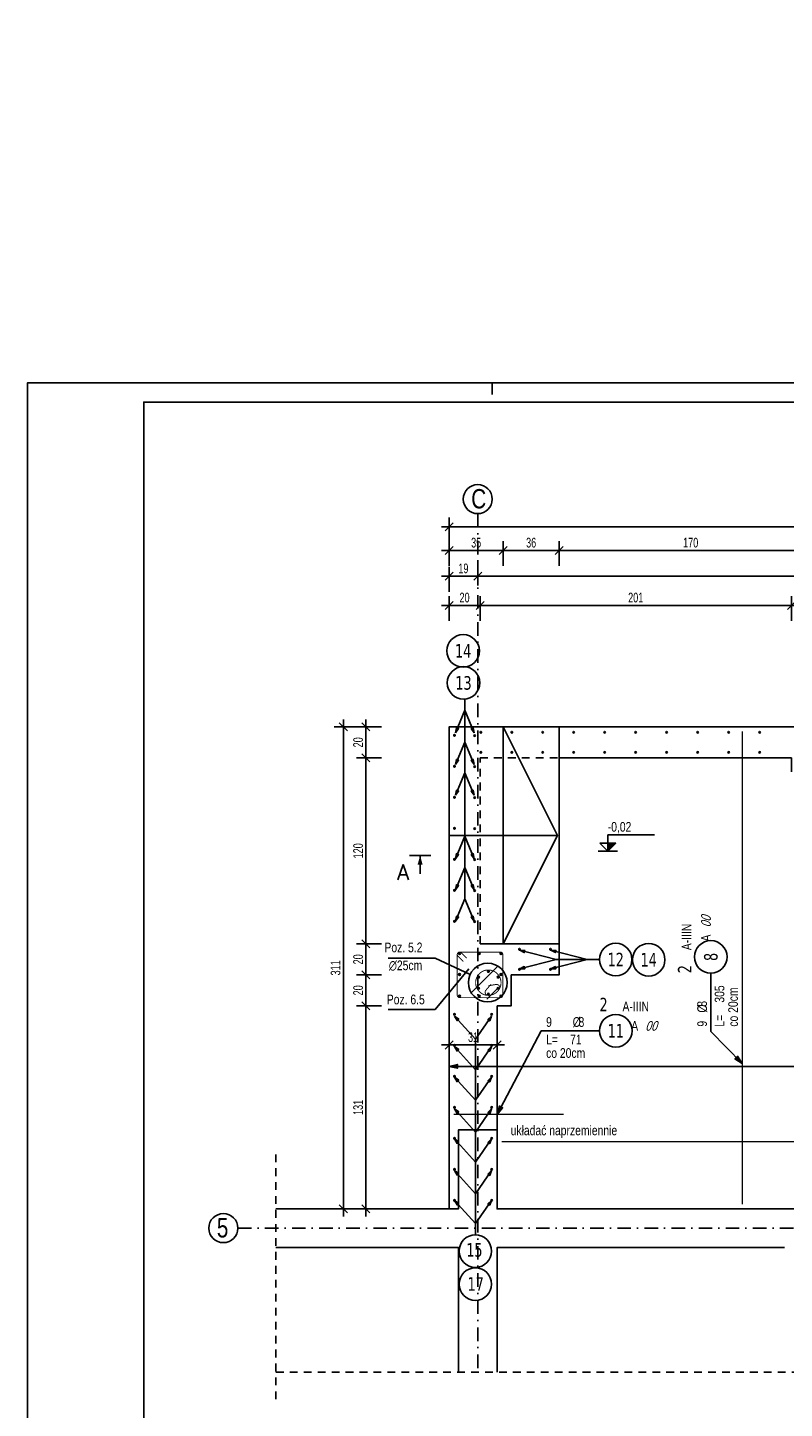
# Model space of a CAD drawing. Header units: millimetres. Extents: x 794 to 22817, y 194 to 7636.
# Tile 6 of 16: x 794 to 1282, y 1380 to 2271. Entities that reach past the tile are written whole.
import ezdxf
from ezdxf.enums import TextEntityAlignment as Align

# ---------------------------------------------------------------- set-up
doc = ezdxf.new("R2010")
doc.units = ezdxf.units.MM
doc.header["$LTSCALE"] = 25
doc.linetypes.add('MO', pattern=[0.7, 0.35, -0.17, 0.01, -0.17])
doc.linetypes.add('MP', pattern=[0.36, 0.2, -0.16])
for name, color, linetype in [('BA_kot', 7, 'Continuous'), ('BA_pdz', 2, 'Continuous'), ('BA_ram', 2, 'Continuous'), ('BA_szr', 1, 'Continuous'), ('BA_txg', 3, 'Continuous'), ('BA_txs', 2, 'Continuous'), ('BA_wis', 2, 'Continuous'), ('BA_wym', 1, 'Continuous'), ('BD_osm', 1, 'MO'), ('BD_txs', 2, 'Continuous'), ('BD_wic', 1, 'Continuous'), ('BD_wig', 3, 'Continuous'), ('BD_wis', 2, 'Continuous'), ('BZ_odn', 1, 'Continuous'), ('BZ_opi1', 7, 'Continuous'), ('BZ_opi2', 4, 'Continuous'), ('BZ_P_prz', 4, 'Continuous'), ('BZ_P_strz', 3, 'Continuous'), ('BZ_P_wid', 3, 'Continuous'), ('BZ_pom', 6, 'Continuous'), ('BZ_wym', 1, 'Continuous')]:
    doc.layers.add(name, color=color, linetype=linetype)
doc.styles.add('BIKTBG', font='tahoma.ttf', dxfattribs={"width": 0.85})
doc.styles.add('BIKTG', font='bikromsw.shx', dxfattribs={"width": 0.8})
doc.styles.add('BIKTS', font='bikromsw.shx', dxfattribs={"width": 0.8})
doc.styles.add('BIKWYM', font='bikromsw.shx', dxfattribs={"width": 0.7})
doc.styles.add('ROMANC', font='simplex.shx', dxfattribs={"width": 0.9})
doc.dimstyles.new('BA_KR_25_cm', dxfattribs={"dimscale": 0.25, "dimtxt": 25, "dimasz": 1.666667, "dimexe": 24, "dimexo": 0, "dimgap": 0, "dimtad": 0, "dimdec": 1, "dimrnd": 0.5, "dimzin": 9, "dimdsep": 46, "dimtxsty": 'BIKWYM', "dimblk": 'WYM-KR', "dimcen": 0, "dimdle": 20, "dimclrd": 256, "dimclre": 256, "dimclrt": 7, "dimadec": 0, "dimazin": 0, "dimtfac": 0.033333, "dimtdec": 1, "dimtmove": 0, "dimatfit": 3, "dimldrblk": 'WYM-KR', "dimfxl": 1, "dimtvp": 0.8, "dimtolj": 1, "dimarcsym": 0})
doc.dimstyles.new('BA_ST_25_cm', dxfattribs={"dimscale": 0.25, "dimtxt": 25, "dimasz": 1.666667, "dimexe": 24, "dimexo": 0, "dimgap": 0, "dimtad": 0, "dimdec": 1, "dimrnd": 0.5, "dimdsep": 46, "dimtxsty": 'BIKWYM', "dimblk": 'WYM-ST', "dimcen": 0, "dimdle": 20, "dimclrd": 256, "dimclre": 256, "dimclrt": 7, "dimadec": 0, "dimazin": 0, "dimtfac": 0.033333, "dimtdec": 1, "dimtix": 1, "dimtmove": 2, "dimatfit": 3, "dimldrblk": 'WYM-ST', "dimfxl": 1, "dimtvp": 0.8, "dimtolj": 1, "dimtzin": 0, "dimarcsym": 0})
doc.dimstyles.new('BZ_ST_25_cm', dxfattribs={"dimscale": 0.25, "dimtxt": 25, "dimasz": 1.666667, "dimexe": 24, "dimexo": 0, "dimgap": 0, "dimtad": 0, "dimdec": 1, "dimrnd": 0.5, "dimdsep": 46, "dimtxsty": 'BIKWYM', "dimblk": 'WYM-ST', "dimcen": 0, "dimdle": 20, "dimclrd": 256, "dimclre": 256, "dimclrt": 7, "dimadec": 0, "dimazin": 0, "dimtfac": 0.033333, "dimtdec": 1, "dimtix": 1, "dimtmove": 2, "dimatfit": 2, "dimldrblk": 'WYM-ST', "dimfxl": 1, "dimtvp": 0.8, "dimtolj": 1, "dimtzin": 0, "dimarcsym": 0})

# ---------------------------------------------------------------- blocks, each defined once
blk = doc.blocks.new('WYM-ST')
blk.add_hatch(color=256).paths.add_polyline_path([(-13, 2.9), (0, 0), (-13, -2.9)])
blk.add_lwpolyline([(0, 0), (-13, 2.9), (-13, -2.9), (0, 0)])
blk = doc.blocks.new('*D32')
at = {"layer": 'BZ_odn', "lineweight": -2}
blk.add_line((1306.48, 1600.72), (1066.31, 1600.72), dxfattribs=at)
at = {"layer": 'Defpoints', "color": 0}
for p in [(1065.89, 1600.72), (1065.89, 1600.72), (1306.89, 1600.72)]:
    blk.add_point(p, dxfattribs=at)
at = {"layer": 'BZ_odn', "lineweight": -2, "xscale": 0.4166666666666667, "yscale": 0.4166666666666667, "zscale": 0.4166666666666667, "rotation": 180}
blk.add_blockref('WYM-ST', (1065.89, 1600.72), dxfattribs=at)
at = {"layer": 'BZ_odn', "lineweight": -2, "xscale": 0.4166666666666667, "yscale": 0.4166666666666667, "zscale": 0.4166666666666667}
blk.add_blockref('WYM-ST', (1306.89, 1600.72), dxfattribs=at)
blk = doc.blocks.new('bik_BlkOpPret', base_point=(1524.45, 7050.26))
at = {"layer": 'BZ_opi1', "style": 'BIKTS', "width": 0.6}
for tag, p in [('SZTUK', (1533.83, 7057.76)), ('PRZEDR_FI', (1554.72, 7057.76)), ('PRZEKROJ', (1563.29, 7057.76)), ('PRZEDR_L', (1533.83, 7024.01)), ('DLUGOSC', (1568.65, 7024.01)), ('UWAGA', (1533.83, 6997.76))]:
    blk.add_attdef(tag, p, '', height=18.75, dxfattribs=at)
at = {"layer": 'BZ_opi2', "style": 'BIKTBG', "width": 0.6}
blk.add_attdef('NUMER', text='', height=26.25, dxfattribs=at).set_placement((1620.77, 7050.26), align=Align.MIDDLE_CENTER)
at = {"layer": 'BZ_pom', "width": 0.6}
for tag, p, height, style in [('POZYCJA', (1589.27, 7087.76), 26.25, 'BIKTBG'), ('GATUNEK', (1630.22, 7087.76), 18.75, 'BIKTS'), ('METODA_L', (1639.09, 7050.26), 18.75, 'BIKTS'), ('EURO_KOD', (1663.74, 7050.26), 18.75, 'BIKTS')]:
    blk.add_attdef(tag, p, '', height=height, dxfattribs=dict(at, style=style))
at = {"layer": 'BZ_wym', "width": 0.6}
for tag, p, height, style, flags in [('PRZEDR_NR', (1533.83, 6969.63), 26.25, 'BIKTBG', 1), ('PRZEDR_SZT', (1533.83, 6941.51), 18.75, 'BIKTS', 1), ('TYP_PRETA', (1533.83, 6913.38), 18.75, 'BIKTS', 3), ('EURO_KOD_SEGMENTY', (1567.58, 6885.26), 18.75, 'BIKTS', 3), ('HAK_1', (1533.83, 6857.13), 18.75, 'BIKTS', 3), ('HAK_2', (1533.83, 6829.01), 18.75, 'BIKTS', 3), ('ID', (1533.83, 6800.88), 18.75, 'BIKTS', 3), ('ID_C', (1533.83, 6772.76), 18.75, 'BIKTS', 3), ('b_atr_0', (1533.83, 6744.63), 18.75, 'BIKTS', 3)]:
    blk.add_attdef(tag, p, '', height=height, dxfattribs=dict(at, style=style, flags=flags))
blk = doc.blocks.new('ST2')
blk.add_line((13.8, 0), (0, 0))
blk.add_solid([(6.8, -1.9), (6.8, 1.9), (0, 0)])
blk = doc.blocks.new('eprzh')
blk.add_line((-47.9, 0), (47.9, 0))
at = {"xscale": 6, "yscale": 6, "zscale": 6, "rotation": 90}
blk.add_blockref('ST2', (0, 0), dxfattribs=at)
at = {"style": 'ROMANC'}
blk.add_attdef('PRZ', text='', height=70, dxfattribs=at).set_placement((76, 39.4), align=Align.CENTER)
blk = doc.blocks.new('PRET3')
blk.add_hatch(color=0).paths.add_polyline_path([(0.5, 0, 1), (-0.5, 0, 1)])
at = {"color": 0}
blk.add_circle((0, 0), 0.5, dxfattribs=at)
blk = doc.blocks.new('WYM-KR')
at = {"linetype": 'ByBlock'}
blk.add_line((11.52, 0), (-11.52, 0), dxfattribs=at)
at = {"color": 7, "linetype": 'ByBlock'}
blk.add_line((6.24, 6.24), (-6.24, -6.24), dxfattribs=at)
blk = doc.blocks.new('*D42')
at = {"layer": 'BA_wym', "lineweight": -2}
for p, q in [((1065.89, 1923.53), (1065.89, 1939.53)), ((1100.47, 1933.53), (1066.31, 1933.53)), ((1100.89, 1923.53), (1100.89, 1939.53))]:
    blk.add_line(p, q, dxfattribs=at)
at = {"layer": 'Defpoints', "color": 0}
for p in [(1065.89, 1933.53), (1065.89, 1923.53), (1100.89, 1923.53)]:
    blk.add_point(p, dxfattribs=at)
at = {"layer": 'BA_wym', "lineweight": -2, "xscale": 0.4166666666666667, "yscale": 0.4166666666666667, "zscale": 0.4166666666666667, "rotation": 180}
blk.add_blockref('WYM-KR', (1065.89, 1933.53), dxfattribs=at)
at = {"layer": 'BA_wym', "lineweight": -2, "xscale": 0.4166666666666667, "yscale": 0.4166666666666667, "zscale": 0.4166666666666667}
blk.add_blockref('WYM-KR', (1100.89, 1933.53), dxfattribs=at)
at = {"layer": 'BA_wym', "color": 7, "insert": (1083.39, 1938.53), "char_height": 6.25, "attachment_point": 5, "style": 'BIKWYM'}
blk.add_mtext('\\A1;35', dxfattribs=at)
blk = doc.blocks.new('*D43')
at = {"layer": 'BA_wym', "lineweight": -2}
for p, q in [((1100.89, 1923.53), (1100.89, 1939.53)), ((1101.31, 1933.53), (1136.47, 1933.53)), ((1136.89, 1923.53), (1136.89, 1939.53))]:
    blk.add_line(p, q, dxfattribs=at)
at = {"layer": 'Defpoints', "color": 0}
for p in [(1136.89, 1933.53), (1100.89, 1923.53), (1136.89, 1923.53)]:
    blk.add_point(p, dxfattribs=at)
at = {"layer": 'BA_wym', "lineweight": -2, "xscale": 0.4166666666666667, "yscale": 0.4166666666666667, "zscale": 0.4166666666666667, "rotation": 180}
blk.add_blockref('WYM-KR', (1100.89, 1933.53), dxfattribs=at)
at = {"layer": 'BA_wym', "lineweight": -2, "xscale": 0.4166666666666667, "yscale": 0.4166666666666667, "zscale": 0.4166666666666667}
blk.add_blockref('WYM-KR', (1136.89, 1933.53), dxfattribs=at)
at = {"layer": 'BA_wym', "color": 7, "insert": (1118.89, 1938.53), "char_height": 6.25, "attachment_point": 5, "style": 'BIKWYM'}
blk.add_mtext('\\A1;36', dxfattribs=at)
blk = doc.blocks.new('*D44')
at = {"layer": 'BA_wym', "lineweight": -2}
for p, q in [((1136.89, 1923.53), (1136.89, 1939.53)), ((1137.31, 1933.53), (1306.48, 1933.53)), ((1306.89, 1923.53), (1306.89, 1939.53))]:
    blk.add_line(p, q, dxfattribs=at)
at = {"layer": 'Defpoints', "color": 0}
for p in [(1306.89, 1933.53), (1136.89, 1923.53), (1306.89, 1923.53)]:
    blk.add_point(p, dxfattribs=at)
at = {"layer": 'BA_wym', "lineweight": -2, "xscale": 0.4166666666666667, "yscale": 0.4166666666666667, "zscale": 0.4166666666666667, "rotation": 180}
blk.add_blockref('WYM-KR', (1136.89, 1933.53), dxfattribs=at)
at = {"layer": 'BA_wym', "lineweight": -2, "xscale": 0.4166666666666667, "yscale": 0.4166666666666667, "zscale": 0.4166666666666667}
blk.add_blockref('WYM-KR', (1306.89, 1933.53), dxfattribs=at)
at = {"layer": 'BA_wym', "color": 7, "insert": (1221.89, 1938.53), "char_height": 6.25, "attachment_point": 5, "style": 'BIKWYM'}
blk.add_mtext('\\A1;170', dxfattribs=at)
blk = doc.blocks.new('*D47')
at = {"layer": 'BA_wym', "lineweight": -2}
for p, q in [((1065.89, 1888.09), (1065.89, 1904.09)), ((1085.47, 1898.09), (1066.31, 1898.09)), ((1085.89, 1888.09), (1085.89, 1904.09))]:
    blk.add_line(p, q, dxfattribs=at)
at = {"layer": 'Defpoints', "color": 0}
for p in [(1065.89, 1898.09), (1065.89, 1888.09), (1085.89, 1888.09)]:
    blk.add_point(p, dxfattribs=at)
at = {"layer": 'BA_wym', "lineweight": -2, "xscale": 0.4166666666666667, "yscale": 0.4166666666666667, "zscale": 0.4166666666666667, "rotation": 180}
blk.add_blockref('WYM-KR', (1065.89, 1898.09), dxfattribs=at)
at = {"layer": 'BA_wym', "lineweight": -2, "xscale": 0.4166666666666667, "yscale": 0.4166666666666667, "zscale": 0.4166666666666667}
blk.add_blockref('WYM-KR', (1085.89, 1898.09), dxfattribs=at)
at = {"layer": 'BA_wym', "color": 7, "insert": (1075.89, 1903.09), "char_height": 6.25, "attachment_point": 5, "style": 'BIKWYM'}
blk.add_mtext('\\A1;20', dxfattribs=at)
blk = doc.blocks.new('*D48')
at = {"layer": 'BA_wym', "lineweight": -2}
for p, q in [((1085.89, 1888.09), (1085.89, 1904.09)), ((1286.48, 1898.09), (1086.31, 1898.09)), ((1286.89, 1888.09), (1286.89, 1904.09))]:
    blk.add_line(p, q, dxfattribs=at)
at = {"layer": 'Defpoints', "color": 0}
for p in [(1085.89, 1898.09), (1085.89, 1888.09), (1286.89, 1888.09)]:
    blk.add_point(p, dxfattribs=at)
at = {"layer": 'BA_wym', "lineweight": -2, "xscale": 0.4166666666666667, "yscale": 0.4166666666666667, "zscale": 0.4166666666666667, "rotation": 180}
blk.add_blockref('WYM-KR', (1085.89, 1898.09), dxfattribs=at)
at = {"layer": 'BA_wym', "lineweight": -2, "xscale": 0.4166666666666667, "yscale": 0.4166666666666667, "zscale": 0.4166666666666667}
blk.add_blockref('WYM-KR', (1286.89, 1898.09), dxfattribs=at)
at = {"layer": 'BA_wym', "color": 7, "insert": (1186.39, 1903.09), "char_height": 6.25, "attachment_point": 5, "style": 'BIKWYM'}
blk.add_mtext('\\A1;201', dxfattribs=at)
blk = doc.blocks.new('*D49')
at = {"layer": 'BA_wym', "lineweight": -2}
for p, q in [((1286.89, 1888.09), (1286.89, 1904.09)), ((1287.31, 1898.09), (1306.48, 1898.09)), ((1306.89, 1888.09), (1306.89, 1904.09))]:
    blk.add_line(p, q, dxfattribs=at)
at = {"layer": 'Defpoints', "color": 0}
for p in [(1306.89, 1898.09), (1286.89, 1888.09), (1306.89, 1888.09)]:
    blk.add_point(p, dxfattribs=at)
at = {"layer": 'BA_wym', "lineweight": -2, "xscale": 0.4166666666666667, "yscale": 0.4166666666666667, "zscale": 0.4166666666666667, "rotation": 180}
blk.add_blockref('WYM-KR', (1286.89, 1898.09), dxfattribs=at)
at = {"layer": 'BA_wym', "lineweight": -2, "xscale": 0.4166666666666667, "yscale": 0.4166666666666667, "zscale": 0.4166666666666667}
blk.add_blockref('WYM-KR', (1306.89, 1898.09), dxfattribs=at)
at = {"layer": 'BA_wym', "color": 7, "insert": (1296.89, 1903.09), "char_height": 6.25, "attachment_point": 5, "style": 'BIKWYM'}
blk.add_mtext('\\A1;20', dxfattribs=at)
blk = doc.blocks.new('*D52')
at = {"layer": 'BA_wym', "lineweight": -2}
for p, q in [((1065.89, 1938.68), (1065.89, 1954.68)), ((2302.9, 1938.68), (2302.9, 1954.68)), ((1066.31, 1948.68), (2302.48, 1948.68))]:
    blk.add_line(p, q, dxfattribs=at)
at = {"layer": 'Defpoints', "color": 0}
for p in [(2302.9, 1948.68), (1065.89, 1938.68), (2302.9, 1938.68)]:
    blk.add_point(p, dxfattribs=at)
at = {"layer": 'BA_wym', "lineweight": -2, "xscale": 0.4166666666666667, "yscale": 0.4166666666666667, "zscale": 0.4166666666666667, "rotation": 180}
blk.add_blockref('WYM-KR', (1065.89, 1948.68), dxfattribs=at)
at = {"layer": 'BA_wym', "lineweight": -2, "xscale": 0.4166666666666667, "yscale": 0.4166666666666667, "zscale": 0.4166666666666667}
blk.add_blockref('WYM-KR', (2302.9, 1948.68), dxfattribs=at)
at = {"layer": 'BA_wym', "color": 7, "insert": (1684.39, 1953.68), "char_height": 6.25, "attachment_point": 5, "style": 'BIKWYM'}
blk.add_mtext('\\A1;1237', dxfattribs=at)
blk = doc.blocks.new('*D53')
at = {"layer": 'BA_wym', "lineweight": -2}
for p, q in [((1022.18, 1639.74), (1006.18, 1639.74)), ((1012.18, 1639.33), (1012.18, 1509.16)), ((1022.18, 1508.74), (1006.18, 1508.74))]:
    blk.add_line(p, q, dxfattribs=at)
at = {"layer": 'Defpoints', "color": 0}
for p in [(1022.18, 1639.74), (1012.18, 1508.74), (1022.18, 1508.74)]:
    blk.add_point(p, dxfattribs=at)
at = {"layer": 'BA_wym', "lineweight": -2, "xscale": 0.4166666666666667, "yscale": 0.4166666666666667, "zscale": 0.4166666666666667}
for p, rotation in [((1012.18, 1639.74), 90), ((1012.18, 1508.74), 270)]:
    blk.add_blockref('WYM-KR', p, dxfattribs=dict(at, rotation=rotation))
at = {"layer": 'BA_wym', "color": 7, "insert": (1007.18, 1574.24), "char_height": 6.25, "attachment_point": 5, "rotation": 90, "style": 'BIKWYM'}
blk.add_mtext('\\A1;131', dxfattribs=at)
blk = doc.blocks.new('*D54')
at = {"layer": 'BA_wym', "lineweight": -2}
for p, q in [((1022.18, 1659.74), (1006.18, 1659.74)), ((1012.18, 1659.33), (1012.18, 1640.16)), ((1022.18, 1639.74), (1006.18, 1639.74))]:
    blk.add_line(p, q, dxfattribs=at)
at = {"layer": 'Defpoints', "color": 0}
for p in [(1022.18, 1659.74), (1012.18, 1639.74), (1022.18, 1639.74)]:
    blk.add_point(p, dxfattribs=at)
at = {"layer": 'BA_wym', "lineweight": -2, "xscale": 0.4166666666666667, "yscale": 0.4166666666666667, "zscale": 0.4166666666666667}
for p, rotation in [((1012.18, 1659.74), 90), ((1012.18, 1639.74), 270)]:
    blk.add_blockref('WYM-KR', p, dxfattribs=dict(at, rotation=rotation))
at = {"layer": 'BA_wym', "color": 7, "insert": (1007.18, 1649.74), "char_height": 6.25, "attachment_point": 5, "rotation": 90, "style": 'BIKWYM'}
blk.add_mtext('\\A1;20', dxfattribs=at)
blk = doc.blocks.new('*D55')
at = {"layer": 'BA_wym', "lineweight": -2}
for p, q in [((1022.18, 1679.74), (1006.18, 1679.74)), ((1012.18, 1660.16), (1012.18, 1679.33)), ((1022.18, 1659.74), (1006.18, 1659.74))]:
    blk.add_line(p, q, dxfattribs=at)
at = {"layer": 'Defpoints', "color": 0}
for p in [(1012.18, 1679.74), (1022.18, 1679.74), (1022.18, 1659.74)]:
    blk.add_point(p, dxfattribs=at)
at = {"layer": 'BA_wym', "lineweight": -2, "xscale": 0.4166666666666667, "yscale": 0.4166666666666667, "zscale": 0.4166666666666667}
for p, rotation in [((1012.18, 1679.74), 90), ((1012.18, 1659.74), 270)]:
    blk.add_blockref('WYM-KR', p, dxfattribs=dict(at, rotation=rotation))
at = {"layer": 'BA_wym', "color": 7, "insert": (1007.18, 1669.74), "char_height": 6.25, "attachment_point": 5, "rotation": 90, "style": 'BIKWYM'}
blk.add_mtext('\\A1;20', dxfattribs=at)
blk = doc.blocks.new('*D56')
at = {"layer": 'BA_wym', "lineweight": -2}
for p, q in [((1006.18, 1799.74), (1018.18, 1799.74)), ((1012.18, 1680.16), (1012.18, 1799.33)), ((1022.18, 1679.74), (1006.18, 1679.74))]:
    blk.add_line(p, q, dxfattribs=at)
at = {"layer": 'Defpoints', "color": 0}
for p in [(1006.18, 1799.74), (1012.18, 1799.74), (1022.18, 1679.74)]:
    blk.add_point(p, dxfattribs=at)
at = {"layer": 'BA_wym', "lineweight": -2, "xscale": 0.4166666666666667, "yscale": 0.4166666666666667, "zscale": 0.4166666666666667}
for p, rotation in [((1012.18, 1799.74), 90), ((1012.18, 1679.74), 270)]:
    blk.add_blockref('WYM-KR', p, dxfattribs=dict(at, rotation=rotation))
at = {"layer": 'BA_wym', "color": 7, "insert": (1007.18, 1739.74), "char_height": 6.25, "attachment_point": 5, "rotation": 90, "style": 'BIKWYM'}
blk.add_mtext('\\A1;120', dxfattribs=at)
blk = doc.blocks.new('*D57')
at = {"layer": 'BA_wym', "lineweight": -2}
for p, q in [((1022.18, 1819.74), (1006.18, 1819.74)), ((1012.18, 1800.16), (1012.18, 1819.33)), ((1022.18, 1799.74), (1006.18, 1799.74))]:
    blk.add_line(p, q, dxfattribs=at)
at = {"layer": 'Defpoints', "color": 0}
for p in [(1012.18, 1819.74), (1022.18, 1819.74), (1022.18, 1799.74)]:
    blk.add_point(p, dxfattribs=at)
at = {"layer": 'BA_wym', "lineweight": -2, "xscale": 0.4166666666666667, "yscale": 0.4166666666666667, "zscale": 0.4166666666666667}
for p, rotation in [((1012.18, 1819.74), 90), ((1012.18, 1799.74), 270)]:
    blk.add_blockref('WYM-KR', p, dxfattribs=dict(at, rotation=rotation))
at = {"layer": 'BA_wym', "color": 7, "insert": (1007.18, 1809.74), "char_height": 6.25, "attachment_point": 5, "rotation": 90, "style": 'BIKWYM'}
blk.add_mtext('\\A1;20', dxfattribs=at)
blk = doc.blocks.new('*D58')
at = {"layer": 'BA_wym', "lineweight": -2}
for p, q in [((1007.63, 1819.74), (991.63, 1819.74)), ((997.63, 1509.16), (997.63, 1819.33)), ((1007.63, 1508.74), (991.63, 1508.74))]:
    blk.add_line(p, q, dxfattribs=at)
at = {"layer": 'Defpoints', "color": 0}
for p in [(997.63, 1819.74), (1007.63, 1819.74), (1007.63, 1508.74)]:
    blk.add_point(p, dxfattribs=at)
at = {"layer": 'BA_wym', "lineweight": -2, "xscale": 0.4166666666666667, "yscale": 0.4166666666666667, "zscale": 0.4166666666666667}
for p, rotation in [((997.63, 1819.74), 90), ((997.63, 1508.74), 270)]:
    blk.add_blockref('WYM-KR', p, dxfattribs=dict(at, rotation=rotation))
at = {"layer": 'BA_wym', "color": 7, "insert": (992.63, 1664.24), "char_height": 6.25, "attachment_point": 5, "rotation": 90, "style": 'BIKWYM'}
blk.add_mtext('\\A1;311', dxfattribs=at)
blk = doc.blocks.new('*D81')
at = {"layer": 'BA_wym', "lineweight": -2}
for p, q in [((1065.89, 1604.5), (1065.89, 1620.5)), ((1066.31, 1614.5), (1096.48, 1614.5)), ((1096.89, 1604.5), (1096.89, 1620.5))]:
    blk.add_line(p, q, dxfattribs=at)
at = {"layer": 'Defpoints', "color": 0}
for p in [(1096.89, 1614.5), (1065.89, 1604.5), (1096.89, 1604.5)]:
    blk.add_point(p, dxfattribs=at)
at = {"layer": 'BA_wym', "lineweight": -2, "xscale": 0.4166666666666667, "yscale": 0.4166666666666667, "zscale": 0.4166666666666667, "rotation": 180}
blk.add_blockref('WYM-KR', (1065.89, 1614.5), dxfattribs=at)
at = {"layer": 'BA_wym', "lineweight": -2, "xscale": 0.4166666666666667, "yscale": 0.4166666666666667, "zscale": 0.4166666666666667}
blk.add_blockref('WYM-KR', (1096.89, 1614.5), dxfattribs=at)
at = {"layer": 'BA_wym', "color": 7, "insert": (1081.39, 1619.5), "char_height": 6.25, "attachment_point": 5, "style": 'BIKWYM'}
blk.add_mtext('\\A1;31', dxfattribs=at)
blk = doc.blocks.new('kota5')
h = blk.add_hatch()
h.set_pattern_fill('ANSI31', color=256, scale=0.0083333, angle=45, style=0)
h.paths.add_polyline_path([(0, 0), (0, 2.06), (2.06, 2.06)])
for p, q in [((0, 4.17), (12.08, 4.17)), ((0, 0), (0, 4.17)), ((-2.06, 2.06), (2.06, 2.06))]:
    blk.add_line(p, q)
at = {"color": 1}
blk.add_line((-2.5, 0), (2.5, 0), dxfattribs=at)
blk.add_lwpolyline([(-2.06, 2.06), (0, 0), (2.06, 2.06)])
at = {"style": 'BIKTS', "width": 0.8}
blk.add_attdef('POZIOM', text='', height=2.5, dxfattribs=at).set_placement((0, 6.25), align=Align.MIDDLE_LEFT)
blk = doc.blocks.new('*D102')
at = {"layer": 'BA_wym', "lineweight": -2}
for p, q in [((1084.39, 1926.9), (1084.39, 1910.9)), ((1065.89, 1906.9), (1065.89, 1922.9)), ((1083.98, 1916.9), (1066.31, 1916.9))]:
    blk.add_line(p, q, dxfattribs=at)
at = {"layer": 'Defpoints', "color": 0}
for p in [(1084.39, 1926.9), (1065.89, 1916.9), (1065.89, 1906.9)]:
    blk.add_point(p, dxfattribs=at)
at = {"layer": 'BA_wym', "lineweight": -2, "xscale": 0.4166666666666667, "yscale": 0.4166666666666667, "zscale": 0.4166666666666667, "rotation": 180}
blk.add_blockref('WYM-KR', (1065.89, 1916.9), dxfattribs=at)
at = {"layer": 'BA_wym', "lineweight": -2, "xscale": 0.4166666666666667, "yscale": 0.4166666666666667, "zscale": 0.4166666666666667}
blk.add_blockref('WYM-KR', (1084.39, 1916.9), dxfattribs=at)
at = {"layer": 'BA_wym', "color": 7, "insert": (1075.14, 1921.9), "char_height": 6.25, "attachment_point": 5, "style": 'BIKWYM'}
blk.add_mtext('\\A1;19', dxfattribs=at)
blk = doc.blocks.new('*D103')
at = {"layer": 'BA_wym', "lineweight": -2}
for p, q in [((1084.39, 1926.9), (1084.39, 1910.9)), ((2284.39, 1926.9), (2284.39, 1910.9)), ((2283.98, 1916.9), (1084.81, 1916.9))]:
    blk.add_line(p, q, dxfattribs=at)
at = {"layer": 'Defpoints', "color": 0}
for p in [(1084.39, 1926.9), (2284.39, 1926.9), (1084.39, 1916.9)]:
    blk.add_point(p, dxfattribs=at)
at = {"layer": 'BA_wym', "lineweight": -2, "xscale": 0.4166666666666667, "yscale": 0.4166666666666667, "zscale": 0.4166666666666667, "rotation": 180}
blk.add_blockref('WYM-KR', (1084.39, 1916.9), dxfattribs=at)
at = {"layer": 'BA_wym', "lineweight": -2, "xscale": 0.4166666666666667, "yscale": 0.4166666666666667, "zscale": 0.4166666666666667}
blk.add_blockref('WYM-KR', (2284.39, 1916.9), dxfattribs=at)
at = {"layer": 'BA_wym', "color": 7, "insert": (1684.39, 1921.9), "char_height": 6.25, "attachment_point": 5, "style": 'BIKWYM'}
blk.add_mtext('\\A1;1200', dxfattribs=at)

msp = doc.modelspace()

# ---------------------------------------------------------------- hatches: boundary and pattern name
at = {"layer": 'BA_szr'}
h = msp.add_hatch(dxfattribs=at)
h.set_pattern_fill('BIK_ZELBET', color=256, scale=100, angle=45, pattern_type=2)
h.set_pattern_definition([(45, (11604.947, 434.892), (-14.142136, 14.142136), []), (45, (11597.876, 441.963), (-14.142136, 14.142136), [10, -10])])
edge = h.paths.add_edge_path()
edge.add_ellipse((1090.84, 1654.74), major_axis=(12.5, 0), ratio=1, start_angle=0, end_angle=360)

# ---------------------------------------------------------------- linework, layer by layer
at = {"layer": 'BA_pdz', "color": 1}
msp.add_line((1093.78, 2041.74), (1093.78, 2034.24), dxfattribs=at)
at = {"layer": 'BA_ram', "color": 1}
msp.add_lwpolyline([(793.78, 556.74), (793.78, 2041.74), (2893.78, 2041.74), (2893.78, 556.74)], close=True, dxfattribs=at)
at = {"layer": 'BA_ram'}
msp.add_lwpolyline([(868.78, 569.24), (868.78, 2029.24), (2881.28, 2029.24), (2881.28, 569.24)], close=True, dxfattribs=at)
at = {"layer": 'BA_wis'}
for points in [[(1065.89, 1679.74), (1065.89, 1819.74), (1136.89, 1819.74)], [(1065.89, 1508.74), (1065.89, 1639.74)], [(1096.89, 1508.74), (1096.89, 1639.74)]]:
    msp.add_lwpolyline(points, dxfattribs=at)
at = {"layer": 'BA_wis', "linetype": 'MP'}
msp.add_lwpolyline([(1085.89, 1679.74), (1085.89, 1799.74), (1136.89, 1799.74)], dxfattribs=at)
at = {"layer": 'BD_osm'}
for points in [[(1084.39, 1957.27), (1084.39, 1403.4)], [(929.54, 1496.24), (2426.69, 1496.24)]]:
    msp.add_lwpolyline(points, dxfattribs=at)
at = {"layer": 'BD_wic'}
for points in [[(1065.89, 1749.74), (1135.89, 1749.74), (1100.89, 1819.74), (1100.89, 1679.74), (1135.89, 1749.74)], [(1306.89, 1810.74), (1306.89, 1819.74), (1065.89, 1819.74), (1065.89, 1508.74)], [(1085.89, 1679.74), (1136.89, 1679.74), (1136.89, 1819.74)], [(1079.51, 1660.03), (1056.89, 1670.57), (1026.57, 1670.57)], [(1078.62, 1663.55), (1056.89, 1637.42), (1026.57, 1637.42)], [(1096.89, 1508.74), (1096.89, 1559.74), (1071.89, 1559.74), (1071.89, 1508.74)]]:
    msp.add_lwpolyline(points, dxfattribs=at)
at = {"layer": 'BD_wic', "color": 8}
for points in [[(1282.39, 1508.74), (1282.39, 1508.74), (1096.89, 1508.74), (1096.89, 1559.74), (1071.89, 1559.74), (1071.89, 1508.74), (954.01, 1508.74), (954.01, 1508.74)], [(954.01, 1508.74), (1071.89, 1508.74)], [(1096.89, 1508.74), (2271.89, 1508.74)], [(954.01, 1483.74), (1071.89, 1483.74), (1071.89, 1403.4)], [(1096.89, 1403.4), (1096.89, 1483.74), (1282.39, 1483.74)]]:
    msp.add_lwpolyline(points, dxfattribs=at)
at = {"layer": 'BD_wic', "color": 8, "linetype": 'MP'}
for points in [[(954.01, 1543.95), (954.01, 1384.58)], [(2408.13, 1403.4), (954.01, 1403.4)]]:
    msp.add_lwpolyline(points, dxfattribs=at)
at = {"layer": 'BD_wic'}
for centre in [(1084.39, 1966.64), (920.16, 1496.36)]:
    msp.add_circle(centre, 9.38, dxfattribs=at)
at = {"layer": 'BD_wig'}
msp.add_circle((1090.84, 1654.74), 12.5, dxfattribs=at)
msp.add_circle((1090.84, 1654.74), 12.5, dxfattribs=at)
at = {"layer": 'BD_wis'}
for points in [[(1869.39, 1790.74), (1869.39, 1810.74), (1306.89, 1810.74), (1306.89, 1819.74), (1136.89, 1819.74), (1136.89, 1799.74), (1286.89, 1799.74), (1286.89, 1790.74)], [(1065.89, 1679.74), (1065.89, 1679.74), (1065.89, 1639.74), (1065.89, 1639.74)], [(1105.89, 1679.74), (1105.89, 1679.74), (1085.89, 1679.74)], [(1105.89, 1679.74), (1136.89, 1679.74), (1136.89, 1659.74), (1105.89, 1659.74)], [(1096.89, 1639.74), (1105.89, 1639.74), (1105.89, 1659.74)]]:
    msp.add_lwpolyline(points, dxfattribs=at)
at = {"layer": 'BZ_odn', "color": 252}
msp.add_lwpolyline([(1082.85, 1492.04), (1082.85, 1618.19)], dxfattribs=at)
for centre in [(1074.97, 1868.72), (1075.21, 1848.09), (1173.49, 1669.62), (1194.78, 1669.49), (1082.85, 1481.54), (1082.85, 1460.2)]:
    msp.add_circle(centre, 10.5, dxfattribs=at)
at = {"layer": 'BZ_odn'}
for centre in [(1234.88, 1671.31), (1173.53, 1623.69)]:
    msp.add_circle(centre, 10.5, dxfattribs=at)
at = {"layer": 'BZ_P_strz', "const_width": 0.6}
msp.add_lwpolyline([(1077.28, 1670.47), (1073.75, 1674.01, 0.668179), (1071.19, 1672.94), (1071.19, 1646.54, 0.414214), (1072.69, 1645.04), (1099.09, 1645.04, 0.414214), (1100.59, 1646.54), (1100.59, 1672.94, 0.414214), (1099.09, 1674.44), (1072.69, 1674.44, 0.668179), (1071.63, 1671.88), (1075.16, 1668.35)], format="xyb", dxfattribs=at)
at = {"layer": 'BZ_P_strz', "color": 8, "const_width": 0.6}
for points in [[(1091.75, 1646.51, 0.021545), (1091.85, 1646.52, 0.001542), (1091.9, 1646.52, 0.002997), (1091.99, 1646.53, 0.015437), (1092.5, 1646.59, 0.003373), (1092.61, 1646.61, 0.017213), (1093.16, 1646.72, 0.003702), (1093.28, 1646.75, 0.015729), (1093.77, 1646.9, 0.002347), (1093.85, 1646.92, 0.017313), (1094.38, 1647.12, 0.004015), (1094.5, 1647.17, 0.017394), (1095.01, 1647.41, 0.000223), (1095.02, 1647.42, 0.017568), (1095.52, 1647.7, 0.004035), (1095.63, 1647.77, 0.017339), (1096.1, 1648.09, 0.002135), (1096.16, 1648.13, 0.015864), (1096.57, 1648.46, 0.003763), (1096.66, 1648.54, 0.017205), (1097.07, 1648.93, 0.003279), (1097.14, 1649, 0.015423), (1097.48, 1649.38, 0.003126), (1097.55, 1649.46, 0.017232), (1097.9, 1649.9, 0.001548), (1097.93, 1649.95, 0.174661), (1099.42, 1655.3, 0.414214), (1090.63, 1662.87, 0.414214), (1083.06, 1654.09, 0.404793), (1091.58, 1646.5)], [(1092.07, 1652.62), (1089.68, 1649.86, 0.500731), (1090.41, 1646.57)], [(1098.62, 1651.21, 0.500731), (1096.19, 1653.52), (1092.58, 1652.91)]]:
    msp.add_lwpolyline(points, format="xyb", dxfattribs=at)
msp.add_lwpolyline([(1092.95, 1653.64), (1092.27, 1652.86), (1091.26, 1652.69)], dxfattribs=at)
at = {"layer": 'BZ_P_wid', "const_width": 0.8}
for points in [[(1255.29, 1511.74), (1255.29, 1816.74)], [(1255.29, 1642.74), (1255.29, 1511.74)], [(1068.89, 1569.74), (1102.9, 1569.74), (1139.9, 1569.74)], [(2299.9, 1552.19), (1306.89, 1552.19), (1099.9, 1552.19)]]:
    msp.add_lwpolyline(points, dxfattribs=at)

# ---------------------------------------------------------------- block references
ref = msp.add_blockref('bik_BlkOpPret', (1234.88, 1623.19), dxfattribs=dict(rotation=90))
ref.add_attrib('NUMER', '8', dxfattribs={"layer": 'BZ_opi2', "height": 8.75, "rotation": 90, "style": 'BIKTBG', "width": 0.8}).set_placement((1234.88, 1671.31), align=Align.MIDDLE_CENTER)
ref.add_attrib('POZYCJA', '2', (1222.38, 1660.81), dxfattribs={"layer": 'BZ_pom', "height": 8.75, "rotation": 90, "style": 'BIKTBG', "width": 0.8})
ref.add_attrib('SZTUK', '9', (1232.38, 1626.32), dxfattribs={"layer": 'BZ_opi1', "height": 6.25, "rotation": 90, "style": 'BIKTS', "width": 0.8})
ref.add_attrib('GATUNEK', 'A-IIIN', (1222.38, 1675.65), dxfattribs={"layer": 'BZ_pom', "height": 6.25, "rotation": 90, "style": 'BIKTS', "width": 0.8})
ref.add_attrib('PRZEKROJ', '8', (1232.38, 1639.18), dxfattribs={"layer": 'BZ_opi1', "height": 6.25, "rotation": 90, "style": 'BIKTS', "width": 0.8})
ref.add_attrib('DLUGOSC', '305', (1243.63, 1641.79), dxfattribs={"layer": 'BZ_opi1', "height": 6.25, "rotation": 90, "style": 'BIKTS', "width": 0.8})
ref.add_attrib('UWAGA', 'co 20cm', (1252.38, 1626.32), dxfattribs={"layer": 'BZ_opi1', "height": 6.25, "rotation": 90, "style": 'BIKTS', "width": 0.8})
ref.add_attrib('METODA_L', 'A', (1234.88, 1681.29), dxfattribs={"layer": 'BZ_pom', "height": 6.25, "rotation": 90, "style": 'BIKTS', "width": 0.8})
ref.add_attrib('PRZEDR_FI', '%%c', (1232.38, 1635.37), dxfattribs={"layer": 'BZ_opi1', "height": 6.25, "rotation": 90, "style": 'BIKTS', "width": 0.8})
ref.add_attrib('PRZEDR_L', 'L=', (1243.63, 1626.32), dxfattribs={"layer": 'BZ_opi1', "height": 6.25, "rotation": 90, "style": 'BIKTS', "width": 0.8})
ref.add_attrib('EURO_KOD', '00', (1234.88, 1690.34), dxfattribs={"layer": 'BZ_pom', "height": 6.25, "rotation": 90, "style": 'BIKTS', "oblique": 18, "width": 0.8})
ref = msp.add_blockref('bik_BlkOpPret', (1125.41, 1623.69))
ref.add_attrib('NUMER', '11', dxfattribs={"layer": 'BZ_opi2', "height": 8.75, "style": 'BIKTBG', "width": 0.8}).set_placement((1173.53, 1623.69), align=Align.MIDDLE_CENTER)
ref.add_attrib('POZYCJA', '2', (1163.03, 1636.19), dxfattribs={"layer": 'BZ_pom', "height": 8.75, "style": 'BIKTBG', "width": 0.8})
ref.add_attrib('SZTUK', '9', (1128.54, 1626.19), dxfattribs={"layer": 'BZ_opi1', "height": 6.25, "style": 'BIKTS', "width": 0.8})
ref.add_attrib('GATUNEK', 'A-IIIN', (1177.87, 1636.19), dxfattribs={"layer": 'BZ_pom', "height": 6.25, "style": 'BIKTS', "width": 0.8})
ref.add_attrib('PRZEKROJ', '8', (1149.49, 1626.19), dxfattribs={"layer": 'BZ_opi1', "height": 6.25, "style": 'BIKTS', "width": 0.8})
ref.add_attrib('DLUGOSC', '71', (1144.02, 1614.94), dxfattribs={"layer": 'BZ_opi1', "height": 6.25, "style": 'BIKTS', "width": 0.8})
ref.add_attrib('UWAGA', 'co 20cm', (1128.54, 1606.19), dxfattribs={"layer": 'BZ_opi1', "height": 6.25, "style": 'BIKTS', "width": 0.8})
ref.add_attrib('METODA_L', 'A', (1183.51, 1623.69), dxfattribs={"layer": 'BZ_pom', "height": 6.25, "style": 'BIKTS', "width": 0.8})
ref.add_attrib('PRZEDR_FI', '%%c', (1145.68, 1626.19), dxfattribs={"layer": 'BZ_opi1', "height": 6.25, "style": 'BIKTS', "width": 0.8})
ref.add_attrib('PRZEDR_L', 'L=', (1128.54, 1614.94), dxfattribs={"layer": 'BZ_opi1', "height": 6.25, "style": 'BIKTS', "width": 0.8})
ref.add_attrib('EURO_KOD', '00', (1192.56, 1623.69), dxfattribs={"layer": 'BZ_pom', "height": 6.25, "style": 'BIKTS', "oblique": 18, "width": 0.8})
at = {"layer": 'BA_kot', "xscale": 2.5, "yscale": 2.5, "zscale": 2.5, "rotation": 360}
msp.add_blockref('kota5', (1168.33, 1739.6), dxfattribs=at).add_auto_attribs({'POZIOM': '-0,02'})
at = {"layer": 'BA_txg'}
ref = msp.add_blockref('eprzh', (1047.19, 1736.65), dxfattribs=dict(at, xscale=0.142857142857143, yscale=0.142857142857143, zscale=0.142857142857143, rotation=180))
ref.add_attrib('PRZ', 'A', dxfattribs={"layer": '0', "height": 10, "style": 'ROMANC'}).set_placement((1036.33, 1721.01), align=Align.CENTER)
at = {"layer": 'BZ_P_prz'}
for p in [(1069.39, 1814.24), (1082.39, 1814.03), (1086.39, 1816.24), (1106.39, 1816.24), (1126.39, 1816.24), (1146.39, 1816.24), (1166.39, 1816.24), (1186.39, 1816.24), (1206.39, 1816.24), (1226.39, 1816.24), (1246.39, 1816.24), (1266.39, 1816.24), (1086.39, 1803.24), (1106.39, 1803.24), (1126.39, 1803.24), (1146.39, 1803.24), (1166.39, 1803.24), (1186.39, 1803.24), (1206.39, 1803.24), (1226.39, 1803.24), (1246.39, 1803.24), (1266.39, 1803.24), (1069.39, 1794.24), (1082.39, 1794.03), (1069.39, 1774.24), (1082.39, 1774.03), (1069.39, 1754.24), (1082.39, 1754.03), (1069.39, 1734.24), (1082.39, 1734.03), (1069.39, 1714.24), (1082.39, 1714.03), (1069.39, 1694.24), (1082.39, 1694.03), (1111.39, 1676.24), (1131.39, 1676.24), (1111.39, 1663.24), (1131.39, 1663.24), (1069.39, 1634.24), (1093.39, 1634.24), (1069.39, 1614.24), (1093.39, 1614.24), (1069.39, 1594.24), (1093.39, 1594.24), (1069.39, 1574.24), (1093.39, 1574.24), (1069.39, 1554.24), (1093.39, 1554.24), (1069.39, 1534.24), (1093.39, 1534.24), (1069.39, 1514.24), (1093.39, 1514.24)]:
    msp.add_blockref('PRET3', p, dxfattribs=at)
at = {"layer": 'BZ_P_prz', "xscale": 1.2, "yscale": 1.2, "zscale": 1.2}
for p in [(1072.64, 1673.53), (1085.41, 1673.53), (1099.41, 1673.53), (1072.64, 1660.01), (1099.41, 1660.01), (1072.64, 1646.01), (1085.41, 1646.01), (1099.41, 1646.01)]:
    msp.add_blockref('PRET3', p, dxfattribs=at)
at = {"layer": 'BZ_P_prz', "color": 8, "xscale": -1.2, "yscale": 1.2, "zscale": 1.2}
for p, rotation in [((1084.92, 1658.34), 149.9999999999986), ((1091.24, 1661.99), 89.9999999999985), ((1097.56, 1658.34), 29.99999999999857), ((1084.92, 1651.04), 209.9999999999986), ((1091.24, 1647.39), 269.9999999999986), ((1097.56, 1651.04), 329.9999999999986)]:
    msp.add_blockref('PRET3', p, dxfattribs=dict(at, rotation=rotation))

# ---------------------------------------------------------------- texts
at = {"layer": 'BA_txg', "insert": (1294.05, 2220.82, 181278.37), "char_height": 100, "width": 1238.1238, "attachment_point": 1, "style": 'BIKTG', "bg_fill": 2}
msp.add_mtext('\\pxsm0.8,qc;{\\W0.6;A1}', dxfattribs=at)
at = {"layer": 'BA_txs', "style": 'BIKTS', "width": 0.8}
for s, p in [('Poz. 5.2', (1024.17, 1674.32)), ('∅25cm', (1027.03, 1662.74)), ('Poz. 6.5', (1025.69, 1640.74))]:
    msp.add_text(s, height=6.25, dxfattribs=at).set_placement(p)
at = {"layer": 'BA_txs', "insert": (1105.66, 1562.52), "char_height": 6.25, "width": 142.6549, "attachment_point": 1, "style": 'BIKTS'}
msp.add_mtext('układać naprzemiennie', dxfattribs=at)
at = {"layer": 'BD_txs', "style": 'BIKTS', "width": 0.8}
for s, p in [('C', (1080.19, 1960.62)), ('5', (915.96, 1490.34))]:
    msp.add_text(s, height=12.5, dxfattribs=at).set_placement(p)
at = {"layer": 'BZ_opi2', "linetype": 'Continuous', "style": 'BIKTBG', "width": 0.8}
for s, p in [('14', (1074.97, 1868.72)), ('13', (1075.21, 1848.09)), ('12', (1173.49, 1669.62)), ('14', (1194.78, 1669.49)), ('15', (1082.25, 1482.28)), ('17', (1083.09, 1460.33))]:
    msp.add_text(s, height=8.75, dxfattribs=at).set_placement(p, align=Align.MIDDLE_CENTER)

# ---------------------------------------------------------------- dimensions: what is measured, and where the dimension line sits
at = {"layer": 'BA_wym'}
for base, p1, p2, picture, middle in [((2302.9, 1948.68), (1065.89, 1938.68), (2302.9, 1938.68), '*D52', (1684.39, 1953.68)), ((1065.89, 1933.53), (1100.89, 1923.53), (1065.89, 1923.53), '*D42', (1083.39, 1938.53)), ((1136.89, 1933.53), (1100.89, 1923.53), (1136.89, 1923.53), '*D43', (1118.89, 1938.53)), ((1306.89, 1933.53), (1136.89, 1923.53), (1306.89, 1923.53), '*D44', (1221.89, 1938.53)), ((1065.8908, 1916.8963), (1084.3921, 1926.8963), (1065.8908, 1906.8963), '*D102', (1075.1415, 1921.8963)), ((1084.39, 1916.9), (2284.39, 1926.9), (1084.39, 1926.9), '*D103', (1684.39, 1921.9)), ((1065.89, 1898.09), (1085.89, 1888.09), (1065.89, 1888.09), '*D47', (1075.89, 1903.09)), ((1085.89, 1898.09), (1286.89, 1888.09), (1085.89, 1888.09), '*D48', (1186.39, 1903.09)), ((1306.89, 1898.09), (1286.89, 1888.09), (1306.89, 1888.09), '*D49', (1296.89, 1903.09)), ((1096.89, 1614.5), (1065.89, 1604.5), (1096.89, 1604.5), '*D81', (1081.39, 1619.5))]:
    dim = msp.add_linear_dim(base=base, p1=p1, p2=p2, dimstyle='BA_KR_25_cm', override={"dimdec": 0, "dimrnd": 1, "dimatfit": 1}, dxfattribs=at)
    dim.commit()
    dim.dimension.update_dxf_attribs({"geometry": picture, "text_midpoint": middle})
for base, p1, p2, picture, middle in [((997.63, 1819.74), (1007.63, 1508.74), (1007.63, 1819.74), '*D58', (992.63, 1664.24)), ((1012.18, 1819.74), (1022.18, 1799.74), (1022.18, 1819.74), '*D57', (1007.18, 1809.74)), ((1012.18, 1799.74), (1022.18, 1679.74), (1006.18, 1799.74), '*D56', (1007.18, 1739.74)), ((1012.18, 1679.74), (1022.18, 1659.74), (1022.18, 1679.74), '*D55', (1007.18, 1669.74)), ((1012.18, 1639.74), (1022.18, 1659.74), (1022.18, 1639.74), '*D54', (1007.18, 1649.74)), ((1012.18, 1508.74), (1022.18, 1639.74), (1022.18, 1508.74), '*D53', (1007.18, 1574.24))]:
    dim = msp.add_linear_dim(base=base, p1=p1, p2=p2, angle=90, dimstyle='BA_KR_25_cm', override={"dimdec": 0, "dimrnd": 1, "dimatfit": 1}, dxfattribs=at)
    dim.commit()
    dim.dimension.update_dxf_attribs({"geometry": picture, "text_midpoint": middle})
at = {"layer": 'BZ_odn'}
dim = msp.add_aligned_dim(p1=(1306.89, 1600.72), p2=(1065.89, 1600.72), distance=0, text=' ', dimstyle='BZ_ST_25_cm', override={"dimsah": 1, "dimse1": 1, "dimse2": 1}, dxfattribs=at)
dim.commit()
dim.dimension.update_dxf_attribs({"geometry": '*D32', "text_midpoint": (1249.54, 1595.72)})

# ---------------------------------------------------------------- leaders
at = {"layer": 'BZ_odn', "color": 252}
for points in [[(1070.1, 1815.92), (1076.1, 1830.4), (1076.1, 1837.68)], [(1070.1, 1694.29), (1076.1, 1708.77), (1076.1, 1837.63)], [(1082.1, 1815.92), (1076.1, 1830.4), (1076.1, 1837.68)], [(1070.1, 1795.47), (1076.1, 1809.95), (1076.1, 1817.23)], [(1082.1, 1795.47), (1076.1, 1809.95), (1076.1, 1817.23)], [(1070.1, 1775.59), (1076.1, 1790.07), (1076.1, 1797.35)], [(1082.1, 1775.59), (1076.1, 1790.07), (1076.1, 1797.35)], [(1070.1, 1734.64), (1076.1, 1749.12), (1076.1, 1756.4)], [(1082.1, 1734.64), (1076.1, 1749.12), (1076.1, 1756.4)], [(1070.1, 1714.57), (1076.1, 1729.05), (1076.1, 1736.33)], [(1082.1, 1714.57), (1076.1, 1729.05), (1076.1, 1736.33)], [(1082.1, 1694.29), (1076.1, 1708.77), (1076.1, 1716.05)], [(1111.49, 1675.62), (1135.04, 1669.62), (1155.09, 1669.62)], [(1131.54, 1675.62), (1155.09, 1669.62), (1163.15, 1669.62)], [(1111.49, 1663.62), (1135.04, 1669.62), (1142.32, 1669.62)], [(1131.54, 1663.62), (1155.09, 1669.62), (1162.37, 1669.62)], [(1069.39, 1633.11), (1082.85, 1618.19), (1082.85, 1610.91)], [(1093.39, 1633.11), (1082.85, 1618.19), (1082.85, 1610.91)], [(1069.39, 1613.49), (1082.85, 1598.57), (1082.85, 1591.29)], [(1093.39, 1613.49), (1082.85, 1598.57), (1082.85, 1591.29)], [(1069.39, 1593.71), (1082.85, 1578.79), (1082.85, 1571.51)], [(1093.39, 1593.71), (1082.85, 1578.79), (1082.85, 1571.51)], [(1069.39, 1573.21), (1082.85, 1558.29), (1082.85, 1551)], [(1093.39, 1573.21), (1082.85, 1558.29), (1082.85, 1551)], [(1069.39, 1553.92), (1082.85, 1539), (1082.85, 1531.72)], [(1093.39, 1553.92), (1082.85, 1539), (1082.85, 1531.72)], [(1069.39, 1533.42), (1082.85, 1518.5), (1082.85, 1511.22)], [(1093.39, 1533.42), (1082.85, 1518.5), (1082.85, 1511.22)], [(1069.39, 1514.24), (1082.85, 1499.33), (1082.85, 1492.04)], [(1093.39, 1514.24), (1082.85, 1499.33), (1082.85, 1492.04)]]:
    msp.add_leader(points, dimstyle='BA_ST_25_cm', override={"dimasz": 1, "dimclrd": 252}, dxfattribs=at)
at = {"layer": 'BZ_odn'}
for points in [[(1255.11, 1602.46), (1234.88, 1623.19), (1234.88, 1660.81)], [(1096.89, 1569.74), (1125.41, 1623.69), (1163.03, 1623.69)]]:
    msp.add_leader(points, dimstyle='BA_ST_25_cm', dxfattribs=at)

doc.saveas('drawing.dxf')
